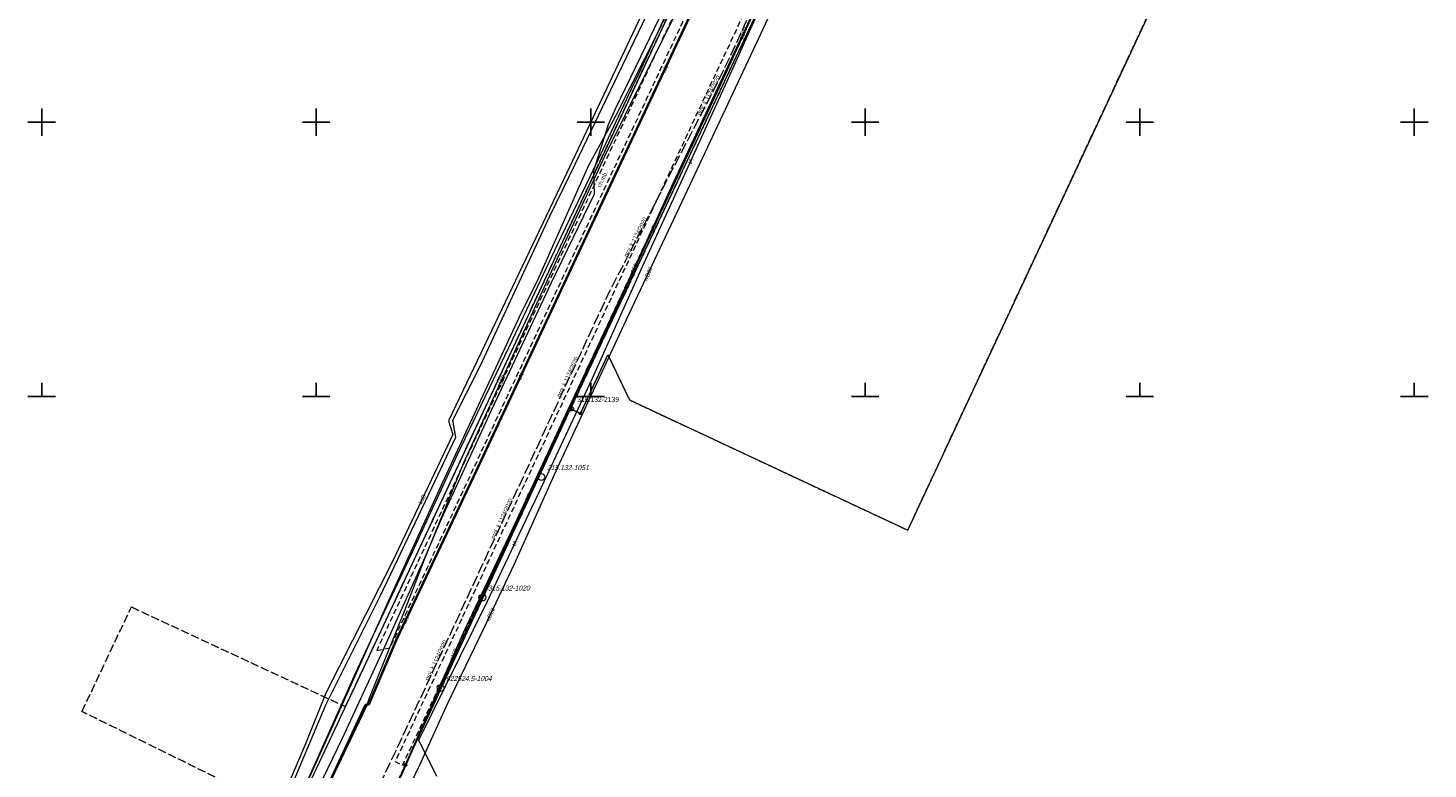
# Model space of a CAD drawing. Header units: feet. Extents: x 6524992 to 6535022, y 6047591 to 6067901.
# Tile 6 of 24: x 6531398 to 6531652, y 6048932 to 6049067. Entities that reach past the tile are written whole.
import ezdxf
from ezdxf.enums import TextEntityAlignment as Align

# ---------------------------------------------------------------- set-up
doc = ezdxf.new("R2010")
doc.units = ezdxf.units.FT
doc.header["$MEASUREMENT"] = 0
for name, pattern in [('1.5_0.5', [2, 1.5, -0.5]), ('218-500', [1, 0.5, -0.5]), ('219-500', [0]), ('mz1.0_0.5', [1.5, 1, -0.5]), ('mz2.0_0.5', [2.5, 2, -0.5])]:
    doc.linetypes.add(name, pattern=pattern)
doc.layers.get('0').update_dxf_attribs({"linetype": 'CONTINUOUS', "lineweight": 18})
for name, color, linetype, transparency in [('121-Punkt osnowy szczegółowej', 7, 'CONTINUOUS', 0.5), ('121-Punkt osnowy szczegółowej-Atr103', 7, 'CONTINUOUS', 0.5), ('131-Punkt osnowy pomiarowej', 7, 'CONTINUOUS', 0.5), ('131-Punkt osnowy pomiarowej-Atr103', 7, 'CONTINUOUS', 0.5), ('202-Punkt graniczny stabilizowany trwale', 7, 'CONTINUOUS', 0.5), ('203-Punkt załamania granicy działki nie stabilizowany', 7, 'CONTINUOUS', 0.5), ('217-Granica konturu klasyfikcyjnego', 7, 'CONTINUOUS', 0.5), ('218-Granica użytku', 7, 'CONTINUOUS', 0.5), ('219-Linia granicy', 7, 'CONTINUOUS', 0.5), ('chodnik (powierzchnia)', 7, 'CONTINUOUS', 0.5), ('chodnik (powierzchnia)-Atr17', 7, 'CONTINUOUS', 0.5), ('przewód elektroenergetyczny (linia)', 7, 'CONTINUOUS', 0.5), ('przewód elektroenergetyczny (linia)-Atr1', 7, 'CONTINUOUS', 0.5), ('przewód gazowy (linia)', 7, 'CONTINUOUS', 0.5), ('przewód gazowy (linia)-Atr1', 7, 'CONTINUOUS', 0.5), ('przewód kanalizacyjny (linia)', 7, 'CONTINUOUS', 0.5), ('przewód kanalizacyjny (linia)-Atr1', 7, 'CONTINUOUS', 0.5), ('przewód kanalizacyjny - projektowany lub w budowie (linia) - ob. projektowany', 7, 'CONTINUOUS', 0.5), ('przewód kanalizacyjny - projektowany lub w budowie (linia) - ob. projektowany-Atr1', 7, 'CONTINUOUS', 0.5), ('przewód telekomunikacyjny (linia)', 7, 'CONTINUOUS', 0.5), ('przewód telekomunikacyjny (linia)-Atr1', 7, 'CONTINUOUS', 0.5), ('przewód wodociągowy (linia)', 7, 'CONTINUOUS', 0.5), ('przewód wodociągowy (linia)-Atr1', 7, 'CONTINUOUS', 0.5), ('rura ochronna - przewód elektroenergetyczny (linia)', 7, 'CONTINUOUS', 0.5), ('Wstawianie ramki sekcyjnej z opisem', 7, 'CONTINUOUS', 0.5)]:
    doc.layers.add(name, color=color, linetype=linetype, transparency=transparency)
doc.styles.get("Standard").update_dxf_attribs({"font": 'arial.ttf'})

# ---------------------------------------------------------------- blocks, each defined once
blk = doc.blocks.new('131')
at = {"color": 0, "linetype": 'Continuous', "lineweight": 13}
blk.add_line((0, 0.375), (0, 0.875), dxfattribs=at)
blk.add_circle((0, 0), 0.375, dxfattribs=at)
blk = doc.blocks.new('121')
at = {"linetype": 'Continuous', "lineweight": 13}
h = blk.add_hatch(color=0, dxfattribs=at)
edge = h.paths.add_edge_path()
edge.add_arc((0, 0), 0.045, 0, 360)
at = {"color": 0, "linetype": 'Continuous', "lineweight": 13}
blk.add_circle((0, 0), 0.625, dxfattribs=at)
blk = doc.blocks.new('RAMKA500K')
at = {"color": 0}
for p, q in [((0, 47.5), (0, 52.5)), ((50, 47.5), (50, 52.5)), ((200, 47.5), (200, 52.5)), ((250, 47.5), (250, 52.5)), ((300, 47.5), (300, 52.5)), ((350, 47.5), (350, 52.5)), ((400, 47.5), (400, 52.5)), ((0, 50), (2.5, 50)), ((47.5, 50), (52.5, 50)), ((197.5, 50), (202.5, 50)), ((247.5, 50), (252.5, 50)), ((297.5, 50), (302.5, 50)), ((347.5, 50), (352.5, 50)), ((397.5, 50), (400, 50)), ((0, 0), (0, 2.5)), ((0, 0), (2.5, 0)), ((47.5, 0), (52.5, 0)), ((50, 0), (50, 2.5)), ((197.5, 0), (202.5, 0)), ((200, 0), (200, 2.5)), ((247.5, 0), (252.5, 0)), ((250, 0), (250, 2.5)), ((297.5, 0), (302.5, 0)), ((300, 0), (300, 2.5)), ((347.5, 0), (352.5, 0)), ((350, 0), (350, 2.5)), ((397.5, 0), (400, 0)), ((400, 0), (400, 2.5))]:
    blk.add_line(p, q, dxfattribs=at)
blk = doc.blocks.new('203')
at = {"linetype": 'Continuous', "lineweight": 0}
h = blk.add_hatch(color=0, dxfattribs=at)
edge = h.paths.add_edge_path()
edge.add_arc((0, 0), 0.045, 0, 360)
blk = doc.blocks.new('202')
at = {"color": 0, "linetype": 'Continuous', "lineweight": 0}
blk.add_circle((0, 0), 0.25, dxfattribs=at)

msp = doc.modelspace()

# ---------------------------------------------------------------- linework, layer by layer
at = {"layer": '217-Granica konturu klasyfikcyjnego', "color": 3, "linetype": '1.5_0.5', "lineweight": 18, "flags": 128}
for points in [[(6531557.73, 6048975.68), (6531614.79, 6049097.95)], [(6531460.21, 6048953.96), (6531523.59, 6049089.77)], [(6531539.62, 6049089.83), (6531496.33, 6048997.79)], [(6531498.15, 6048996.94), (6531503.14, 6049007.63)], [(6531503.14, 6049007.63), (6531507.03, 6048999.41)], [(6531507.03, 6048999.41), (6531557.73, 6048975.68)], [(6531496.33, 6048997.79), (6531498.15, 6048996.94)], [(6531407.33, 6048942.65), (6531416.33, 6048961.7)], [(6531416.33, 6048961.7), (6531455.32, 6048943.55)], [(6531455.32, 6048943.55), (6531460.21, 6048953.96)], [(6531445.96, 6048923.64), (6531407.33, 6048942.65)]]:
    msp.add_lwpolyline(points, dxfattribs=at)
at = {"layer": '218-Granica użytku', "color": 3, "linetype": '218-500', "lineweight": 18, "flags": 128}
for points in [[(6531557.73, 6048975.68), (6531614.79, 6049097.95)], [(6531460.21, 6048953.96), (6531523.59, 6049089.77)], [(6531523.59, 6049089.77), (6531460.21, 6048953.96)], [(6531539.62, 6049089.83), (6531496.33, 6048997.79)], [(6531496.33, 6048997.79), (6531539.62, 6049089.83)], [(6531498.15, 6048996.94), (6531503.14, 6049007.63)], [(6531503.14, 6049007.63), (6531507.03, 6048999.41)], [(6531507.03, 6048999.41), (6531557.73, 6048975.68)], [(6531472.2, 6048945.69), (6531496.33, 6048997.79)], [(6531496.33, 6048997.79), (6531498.15, 6048996.94)], [(6531407.33, 6048942.65), (6531416.33, 6048961.7)], [(6531416.33, 6048961.7), (6531455.32, 6048943.55)], [(6531455.32, 6048943.55), (6531460.21, 6048953.96)], [(6531460.21, 6048953.96), (6531455.32, 6048943.55)], [(6531466.23, 6048932.94), (6531472.2, 6048945.69)], [(6531445.96, 6048923.64), (6531407.33, 6048942.65)], [(6531455.32, 6048943.55), (6531445.96, 6048923.64)], [(6531433.27, 6048861.63), (6531466.23, 6048932.94)]]:
    msp.add_lwpolyline(points, dxfattribs=at)
at = {"layer": '219-Linia granicy', "color": 3, "linetype": '219-500', "lineweight": 18, "flags": 128}
for points in [[(6531557.73, 6048975.68), (6531617.35, 6049103.38)], [(6531523.59, 6049089.77), (6531460.21, 6048953.96)], [(6531496.33, 6048997.79), (6531539.62, 6049089.83)], [(6531498.15, 6048996.94), (6531503.14, 6049007.63)], [(6531503.14, 6049007.63), (6531507.03, 6048999.41)], [(6531507.03, 6048999.41), (6531557.73, 6048975.68)], [(6531472.2, 6048945.69), (6531496.33, 6048997.79)], [(6531496.33, 6048997.79), (6531498.15, 6048996.94)], [(6531460.21, 6048953.96), (6531429.76, 6048889.13)], [(6531472.2, 6048945.69), (6531466.23, 6048932.94)], [(6531466.23, 6048932.94), (6531433.27, 6048861.63)]]:
    msp.add_lwpolyline(points, dxfattribs=at)
at = {"layer": 'chodnik (powierzchnia)', "color": 7, "linetype": 'mz1.0_0.5', "lineweight": 18, "flags": 128}
for points in [[(6531461.01, 6048953.78), (6531463.45, 6048954.26), (6531479.29, 6048988.28), (6531495.53, 6049022.99), (6531507.97, 6049049.47), (6531523.92, 6049083.47), (6531537.45, 6049112.58), (6531550.87, 6049142.14), (6531557.3, 6049156.15), (6531560.07, 6049162.61), (6531567.74, 6049178.95), (6531571.08, 6049184.96), (6531581.61, 6049207.48), (6531586.32, 6049217.56), (6531584.43, 6049218.54), (6531579.85, 6049208.54), (6531566.26, 6049179.5), (6531559.47, 6049165.2), (6531549.33, 6049143.57), (6531535.88, 6049113.95), (6531521.96, 6049084.08), (6531506.49, 6049051.07), (6531493.74, 6049023.89), (6531477.57, 6048989.37)], [(6531532.25, 6049079.1), (6531521.2, 6049055.52), (6531507.47, 6049026.06), (6531494.77, 6048998.74), (6531479.16, 6048965.28), (6531467.91, 6048941.1), (6531464.38, 6048933.54), (6531465.73, 6048932.89), (6531469.45, 6048940.81), (6531480.49, 6048964.58), (6531496.12, 6048998.13), (6531508.76, 6049025.27), (6531522.61, 6049054.98), (6531533.65, 6049078.59), (6531543.54, 6049099.69), (6531548.49, 6049110.03), (6531557.09, 6049128.34), (6531560.38, 6049135.37), (6531559.31, 6049135.6), (6531558.71, 6049135.6), (6531547.07, 6049110.66), (6531542.14, 6049100.23)]]:
    msp.add_lwpolyline(points, close=True, dxfattribs=at)
at = {"layer": 'przewód elektroenergetyczny (linia)', "color": 1, "linetype": 'Continuous', "lineweight": 18, "flags": 128}
for points in [[(6531442.4, 6048908.25), (6531459, 6048943.89), (6531459.6, 6048943.96), (6531464.62, 6048955.8), (6531478.62, 6048985.37), (6531498.74, 6049028.26), (6531518.55, 6049070.3), (6531537.96, 6049112.11), (6531557.49, 6049154), (6531561.01, 6049161.57), (6531569.44, 6049179.54), (6531577.23, 6049196.31), (6531586.72, 6049217.04), (6531592.98, 6049230.36), (6531596.14, 6049236.96), (6531603.65, 6049253.85), (6531606.47, 6049259.52), (6531614.26, 6049276.42)], [(6531553.48, 6049166.49), (6531546.35, 6049151.62), (6531542.45, 6049142.38), (6531535.08, 6049126.34), (6531531.12, 6049117.48), (6531526.93, 6049108.2), (6531521.53, 6049096.53), (6531523.05, 6049091.93), (6531515.63, 6049076.05), (6531512.38, 6049068.83), (6531508.2, 6049060.14), (6531504.37, 6049052.22), (6531503.19, 6049049.53), (6531500.5, 6049041.11), (6531500.62, 6049036.88), (6531492.79, 6049020.7), (6531481.87, 6048997.49), (6531472.74, 6048977.71), (6531469.77, 6048970.71), (6531462.22, 6048953.91), (6531454.72, 6048937.76), (6531447.7, 6048923.15), (6531435.31, 6048895.69), (6531434, 6048892.65)], [(6531437.03, 6048904.99), (6531449.72, 6048932.98), (6531457.13, 6048949.65), (6531467.15, 6048970.95), (6531475.7, 6048989.49), (6531485.81, 6049010.48), (6531493.96, 6049027.71), (6531501.44, 6049043.24), (6531507.42, 6049056.05), (6531508.86, 6049059.01), (6531520.67, 6049084.81), (6531530.19, 6049106.01), (6531552.29, 6049153.38), (6531558.51, 6049166.47)], [(6531461.74, 6048922.57), (6531472.51, 6048946.8), (6531475.9, 6048954.34), (6531485.03, 6048973.95), (6531490.11, 6048984.96), (6531496.83, 6048999.49), (6531504.28, 6049015.23), (6531512.74, 6049033.52), (6531523.49, 6049056.49), (6531530.76, 6049072.27), (6531538.37, 6049088.29), (6531543.27, 6049098.56), (6531550.06, 6049112.73), (6531552.12, 6049117.15), (6531556.45, 6049126.97), (6531563.03, 6049141.76), (6531567.17, 6049150.54), (6531571.72, 6049160.18), (6531574.66, 6049166.12)]]:
    msp.add_lwpolyline(points, dxfattribs=at)
at = {"layer": 'przewód gazowy (linia)', "color": 40, "linetype": 'Continuous', "lineweight": 18, "flags": 128}
for points in [[(6531463.19, 6048925.92), (6531476.86, 6048957.15), (6531486.2, 6048976.8), (6531495.39, 6048996.66), (6531506.94, 6049021.21), (6531515.07, 6049039), (6531529.51, 6049069.86), (6531540.36, 6049092.09), (6531551.97, 6049116.59), (6531556.98, 6049127.95), (6531561.75, 6049139.06), (6531570.31, 6049157.03), (6531574.7, 6049166.09)], [(6531420.4, 6048864.49), (6531425.54, 6048875.25), (6531429.67, 6048883.7), (6531432.2, 6048885.15), (6531441.66, 6048906.43), (6531451.27, 6048927.08), (6531459.21, 6048943.7), (6531459.71, 6048945.15), (6531466.05, 6048960.96), (6531469.68, 6048970.2), (6531476.96, 6048988.12), (6531481.46, 6048997.89), (6531493.22, 6049023.6), (6531502.59, 6049043.78), (6531513.91, 6049066.71), (6531517.11, 6049073), (6531524.03, 6049088.87), (6531532.62, 6049106.05), (6531539.55, 6049119.75), (6531547.35, 6049135.78)]]:
    msp.add_lwpolyline(points, dxfattribs=at)
at = {"layer": 'przewód kanalizacyjny (linia)', "color": 34, "linetype": 'Continuous', "lineweight": 18, "flags": 128}
for points in [[(6531457.74, 6048903.81), (6531438.6, 6048912.61), (6531450.49, 6048940.84), (6531451.81, 6048943.97), (6531461.7, 6048963.81), (6531470.52, 6048982.27), (6531475.4, 6048992.64), (6531474.87, 6048995.74), (6531479.87, 6049005.58), (6531492.55, 6049032.88), (6531497.19, 6049042.32), (6531510.86, 6049070.96), (6531518.76, 6049086.84), (6531529.49, 6049109.05), (6531547.09, 6049147.24), (6531561.87, 6049178.41)], [(6531555.45, 6049166.29), (6531552.41, 6049160.04), (6531541.43, 6049137.03), (6531531.45, 6049115.65), (6531523.58, 6049098.87), (6531512.88, 6049077.28), (6531495.57, 6049040.66), (6531482.6, 6049013.37), (6531474.08, 6048995.6), (6531474.87, 6048993.12), (6531471.56, 6048986.09), (6531463.91, 6048969.96), (6531451.74, 6048946), (6531447.92, 6048936.44), (6531437.4, 6048911.87), (6531456.33, 6048903.59), (6531449.6, 6048888.64), (6531440.46, 6048868.13), (6531431.46, 6048848.21), (6531421.34, 6048826.58), (6531415.62, 6048815.84), (6531405.93, 6048793.19)]]:
    msp.add_lwpolyline(points, dxfattribs=at)
at = {"layer": 'przewód kanalizacyjny - projektowany lub w budowie (linia) - ob. projektowany', "color": 34, "linetype": 'mz2.0_0.5', "lineweight": 18, "flags": 128}
msp.add_lwpolyline([(6531452.86, 6048911.34), (6531455.67, 6048917.3), (6531458.46, 6048923), (6531461.28, 6048928.77), (6531464.37, 6048935.18), (6531467.86, 6048942.68), (6531472.29, 6048952.15), (6531477.29, 6048962.93), (6531483.49, 6048976.29), (6531488.72, 6048987.54), (6531492.65, 6048996), (6531495.37, 6049001.88), (6531498.29, 6049008.11), (6531501.35, 6049014.73), (6531503.55, 6049019.39), (6531506.01, 6049024.08), (6531509.47, 6049030.83), (6531513.02, 6049037.71), (6531516.24, 6049043.94), (6531518.75, 6049048.79), (6531520.7, 6049052.57), (6531523.23, 6049057.46), (6531525.44, 6049062), (6531528.03, 6049067.67), (6531530.95, 6049073.88), (6531533.08, 6049078.38), (6531535.26, 6049083.1), (6531536.63, 6049086.01)], dxfattribs=at)
at = {"layer": 'przewód telekomunikacyjny (linia)', "color": 30, "linetype": 'Continuous', "lineweight": 18, "flags": 128}
for points in [[(6531405.47, 6048836.41), (6531411.65, 6048849.7), (6531423.15, 6048873.75), (6531429.96, 6048888.93), (6531453.79, 6048941.83), (6531463.48, 6048963.44), (6531472.69, 6048983.64), (6531481.91, 6049003.58), (6531487.41, 6049015.33), (6531490.21, 6049020.88), (6531499.68, 6049042.19), (6531504.45, 6049050.92), (6531512.61, 6049067.01), (6531519.98, 6049082.99), (6531531.04, 6049107.75), (6531540.17, 6049126.77), (6531548.26, 6049144.13), (6531552.52, 6049153.49), (6531558.91, 6049166.68)], [(6531471.97, 6048930.8), (6531468.7, 6048937.44), (6531481.11, 6048962.63), (6531491.49, 6048984.55), (6531500.3, 6049003.36), (6531509.71, 6049024.4), (6531518.05, 6049042.55), (6531525.16, 6049058.15), (6531535.51, 6049081.3), (6531540.55, 6049090.92), (6531543.69, 6049095.39), (6531552.56, 6049114.72), (6531556.49, 6049123.6), (6531562.19, 6049141.81), (6531568.39, 6049154.18), (6531574.54, 6049166.01)]]:
    msp.add_lwpolyline(points, dxfattribs=at)
at = {"layer": 'przewód wodociągowy (linia)', "color": 5, "linetype": 'Continuous', "lineweight": 18, "flags": 128}
msp.add_lwpolyline([(6531461.12, 6048916.79), (6531468.84, 6048932.94), (6531473.94, 6048944.16), (6531480.52, 6048957.79), (6531486.1, 6048969.54), (6531493.92, 6048987.05), (6531500.52, 6049001.12), (6531506.05, 6049013), (6531517.15, 6049036.55), (6531530.54, 6049065.14), (6531538.54, 6049082.43), (6531544.34, 6049094.51), (6531551.86, 6049110.42), (6531568.24, 6049138.14), (6531573.39, 6049155.88), (6531578.03, 6049166.12)], dxfattribs=at)
at = {"layer": 'rura ochronna - przewód elektroenergetyczny (linia)', "color": 1, "linetype": 'Continuous', "lineweight": 35, "flags": 128}
msp.add_lwpolyline([(6531442.4, 6048908.25), (6531459, 6048943.89), (6531459.6, 6048943.96), (6531464.62, 6048955.8), (6531478.62, 6048985.37), (6531498.74, 6049028.26), (6531518.55, 6049070.3), (6531537.96, 6049112.11), (6531557.49, 6049154), (6531561.01, 6049161.57), (6531569.44, 6049179.54), (6531577.23, 6049196.31), (6531586.72, 6049217.04), (6531592.98, 6049230.36), (6531596.14, 6049236.96), (6531603.65, 6049253.85), (6531606.47, 6049259.52), (6531614.26, 6049276.42)], dxfattribs=at)

# ---------------------------------------------------------------- block references
at = {"layer": '121-Punkt osnowy szczegółowej', "color": 7, "linetype": 'Continuous', "lineweight": 18}
for p in [(6531491.02, 6048985.36), (6531480.26, 6048963.42), (6531472.641, 6048946.949)]:
    msp.add_blockref('121', p, dxfattribs=at)
at = {"layer": '131-Punkt osnowy pomiarowej', "color": 7, "linetype": 'Continuous', "lineweight": 18}
msp.add_blockref('131', (6531496.53, 6048997.78), dxfattribs=at)
at = {"layer": '202-Punkt graniczny stabilizowany trwale', "color": 3, "linetype": 'Continuous', "lineweight": 18}
for p in [(6531496.33, 6048997.79), (6531498.15, 6048996.94), (6531466.23, 6048932.94)]:
    msp.add_blockref('202', p, dxfattribs=at)
at = {"layer": '203-Punkt załamania granicy działki nie stabilizowany', "color": 3, "linetype": 'Continuous', "lineweight": 18}
for p in [(6531503.14, 6049007.63), (6531507.03, 6048999.41), (6531557.73, 6048975.68), (6531460.21, 6048953.96), (6531472.2, 6048945.69)]:
    msp.add_blockref('203', p, dxfattribs=at)
at = {"layer": 'Wstawianie ramki sekcyjnej z opisem', "color": 7, "linetype": 'Continuous', "lineweight": 13}
for p in [(6531200, 6049000), (6531200, 6049000), (6531600, 6049000), (6531600, 6049000)]:
    msp.add_blockref('RAMKA500K', p, dxfattribs=at)

# ---------------------------------------------------------------- texts
at = {"layer": '121-Punkt osnowy szczegółowej-Atr103', "color": 7, "oblique": 15, "width": 0.9}
for s, p in [('315.132-1051', (6531492.02, 6048986.36)), ('315.132-1020', (6531481.26, 6048964.42)), ('622524.5-1004', (6531473.641, 6048947.949))]:
    msp.add_text(s, height=0.9, dxfattribs=at).set_placement(p, align=Align.BOTTOM_LEFT)
at = {"layer": '131-Punkt osnowy pomiarowej-Atr103', "color": 7, "width": 0.9}
msp.add_text('315.132-2139', height=0.9, dxfattribs=at).set_placement((6531497.53, 6048998.78), align=Align.BOTTOM_LEFT)
at = {"layer": 'chodnik (powierzchnia)-Atr17', "color": 7, "width": 0.9}
msp.add_text('ch.mb.', height=0.75, rotation=65.038, dxfattribs=at).set_placement((6531501.81, 6049038.05))
at = {"layer": 'przewód elektroenergetyczny (linia)-Atr1', "color": 1, "width": 0.9}
for s, rotation, p in [('eN', 64.769, (6531513.27, 6049059.09)), ('eND', 65.738, (6531510.81, 6049029.34)), ('eN', 64.868, (6531486.92, 6049003.06)), ('eND', 65.738, (6531488.11, 6048980.62)), ('eN', 64.665, (6531466, 6048958.72))]:
    msp.add_text(s, height=0.75, rotation=rotation, dxfattribs=at).set_placement(p, align=Align.MIDDLE_LEFT)
at = {"layer": 'przewód gazowy (linia)-Atr1', "color": 7, "width": 0.9}
for s, rotation, p in [('g100', 65.955, (6531527.29, 6049065.12)), ('g100', 65.955, (6531507.34, 6049022.09)), ('g150', 65.955, (6531483.23, 6049001.75)), ('g100', 67.442, (6531474.59, 6048951.96))]:
    msp.add_text(s, height=0.75, rotation=rotation, dxfattribs=at).set_placement(p, align=Align.MIDDLE_LEFT)
at = {"layer": 'przewód kanalizacyjny (linia)-Atr1', "color": 34, "width": 0.9}
msp.add_text('ksD', height=0.75, rotation=65.119, dxfattribs=at).set_placement((6531468.93, 6048980.54), align=Align.MIDDLE_LEFT)
at = {"layer": 'przewód kanalizacyjny - projektowany lub w budowie (linia) - ob. projektowany-Atr1', "color": 34, "width": 0.9}
for rotation, p in [(62.712, (6531519.97, 6049051.16)), (62.86, (6531506.65, 6049025.33)), (65.175, (6531494.43, 6048999.84)), (65.105, (6531482.44, 6048974.02)), (64.93, (6531470.45, 6048948.23))]:
    msp.add_text('proj. k 1124/2020', height=0.75, rotation=rotation, dxfattribs=at).set_placement(p)
at = {"layer": 'przewód telekomunikacyjny (linia)-Atr1', "color": 30, "width": 0.9}
for rotation, p in [(65.955, (6531517.99, 6049042.42)), (65.623, (6531485.96, 6048972.87))]:
    msp.add_text('tA', height=0.75, rotation=rotation, dxfattribs=at).set_placement(p, align=Align.MIDDLE_LEFT)
at = {"layer": 'przewód wodociągowy (linia)-Atr1', "color": 5, "width": 0.9}
for rotation, p in [(65.955, (6531509.89, 6049021.15)), (65.623, (6531481.15, 6048959.12))]:
    msp.add_text('wD80', height=0.75, rotation=rotation, dxfattribs=at).set_placement(p, align=Align.MIDDLE_LEFT)

doc.saveas('drawing.dxf')
